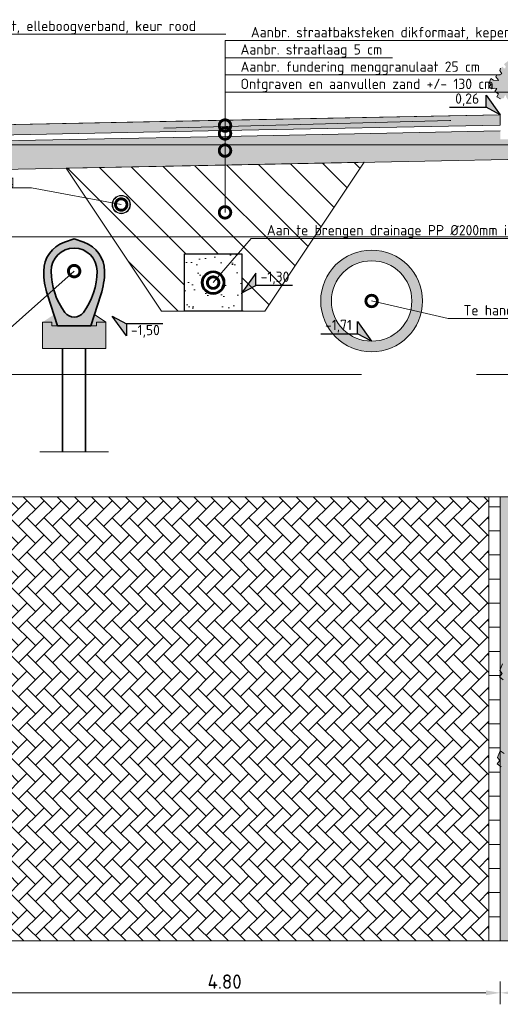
# Model space of a CAD drawing. Header units: metres. Extents: x 92403 to 95147, y 464428 to 465602.
# Tile 61 of 256: x 92432 to 92436, y 465152 to 465161. Entities that reach past the tile are written whole.
import ezdxf
from ezdxf import colors
from ezdxf.entities.mleader import LeaderData, LeaderLine
from ezdxf.enums import TextEntityAlignment as Align
from ezdxf.math import Vec2, Vec3

# ---------------------------------------------------------------- set-up
doc = ezdxf.new("R2010")
doc.units = ezdxf.units.M
for name, pattern in [('AL-NAP_LIJN', [15.25, 12, -1.5, 0.25, -1.5]), ('DASHED', [0.75, 0.5, -0.25]), ('RI-DRAINAGE', [19.2, 6, -1.8, 1.8, -1.8, 2.4, -1.8, 1.8, -1.8]), ('XX-AFBREEK', [7, 4, -1, 1, -1])]:
    doc.linetypes.add(name, pattern=pattern)
doc.layers.get('0').update_dxf_attribs({"linetype": 'CONTINUOUS'})
doc.layers.get('Defpoints').update_dxf_attribs({"linetype": 'CONTINUOUS'})
doc.layers.add('00_ 06-gps', color=7, linetype='CONTINUOUS')
for name, color, linetype, lineweight in [('B-RO-VH-VERHARDING_STRAATBAKSTEEN-G', 252, 'CONTINUOUS', 5), ('B-WE-OG-HOOGTELIJN-G', 7, 'CONTINUOUS', 18), ('B-WE-VH-VERHARDING_FUNDERING-A-100', 252, 'CONTINUOUS', 18), ('B-WE-VH-VERHARDING_FUNDERING-A-50', 252, 'CONTINUOUS', 18), ('N-WE-AM-DETAIL1-G', 7, 'CONTINUOUS', 18), ('N-WE-GW-GROND_ZAND-AD-50', 7, 'CONTINUOUS', 18), ('N-WE-GW-GROND_ZAND_CUNETZAND-WERK-A-200', 7, 'CONTINUOUS', 18), ('N-WE-RI-DRAINAGE_DRAIN-G', 90, 'RI-DRAINAGE', 35), ('N-WE-VH-VERHARDING_FUNDERING-A-50', 252, 'CONTINUOUS', 18), ('X-XX-AL-AFBREEKLIJN-G', 7, 'XX-AFBREEK', 18), ('X-XX-AL-DETAIL1-G', 7, 'CONTINUOUS', 18), ('X-XX-AL-DETAIL1-GD', 7, 'CONTINUOUS', 25), ('X-XX-AL-DETAIL1-T18', 7, 'CONTINUOUS', 18), ('X-XX-AL-DETAIL3-G', 7, 'CONTINUOUS', 35), ('X-XX-AL-HOOGTELABEL-S', 7, 'CONTINUOUS', 25), ('X-XX-AL-M', 7, 'CONTINUOUS', 18), ('X-XX-AL-NAP-G', 7, 'AL-NAP_LIJN', 18), ('X-XX-AL-RMB - profiel', 7, 'CONTINUOUS', 9)]:
    doc.layers.add(name, color=color, linetype=linetype, lineweight=lineweight)
for name, color, linetype, lineweight, true_color in [('B-WE-RI-GWA-V', 7, 'CONTINUOUS', 18, 0xff8400), ('N-WE-RI-HWA-V', 7, 'CONTINUOUS', 18, 0x007bff), ('N-WE-VH-VERHARDING_STRAATBAKSTEEN-DIK-ELLEBOOG-A', 7, 'CONTINUOUS', 25, 0xe1bfb7)]:
    doc.layers.add(name, color=color, linetype=linetype, lineweight=lineweight, true_color=true_color)
doc.layers.add('N-RO-GR-GROENSTROOK-A', color=7, linetype='CONTINUOUS', lineweight=0, true_color=0x5de817, transparency=0.7)
doc.styles.add('NLCS-ISO', font='NLCS-ISO.ttf')
doc.styles.add('NLCS-ISO-M50-T18', font='NLCS-ISO.ttf', dxfattribs={"height": 0.09})
doc.styles.add('NLCS-ISO-M50-T25', font='NLCS-ISO.ttf', dxfattribs={"height": 0.125})
doc.dimstyles.new('NLCS-M50-T25-PIJL_L2_H1', dxfattribs={"dimscale": 0.05, "dimtxt": 2.5, "dimasz": 2.5, "dimexe": 2, "dimexo": 2, "dimgap": 0.7, "dimtad": 1, "dimzin": 0, "dimdsep": 46, "dimtxsty": 'NLCS-ISO-M50-T25', "dimcen": 2.5, "dimdle": 2, "dimclrd": 256, "dimclre": 256, "dimclrt": 256, "dimadec": 1, "dimazin": 0, "dimtfac": 1, "dimtdec": 3, "dimtofl": 0, "dimtmove": 0, "dimatfit": 3, "dimfxl": 2, "dimfxlon": 1, "dimtfillclr": 256, "dimtolj": 1, "dimtzin": 0, "dimlwd": -1, "dimlwe": -1, "dimarcsym": 0})

# ---------------------------------------------------------------- blocks, each defined once
blk = doc.blocks.new('*D146')
at = {"layer": 'Defpoints', "color": 0, "transparency": 16777216}
for p in [(92435.988, 465153.936), (92453.3804, 465153.936), (92435.988, 465152.4809)]:
    blk.add_point(p, dxfattribs=at)
at = {"layer": 'X-XX-AL-M', "transparency": 16777216}
for p, q in [((92435.988, 465152.5809), (92435.988, 465152.3809)), ((92453.3804, 465152.5809), (92453.3804, 465152.3809)), ((92453.2554, 465152.4809), (92436.113, 465152.4809))]:
    blk.add_line(p, q, dxfattribs=at)
for points in [[(92436.113, 465152.5017), (92436.113, 465152.46), (92435.988, 465152.4809)], [(92453.2554, 465152.5017), (92453.2554, 465152.46), (92453.3804, 465152.4809)]]:
    blk.add_solid(points, dxfattribs=at)
at = {"layer": 'X-XX-AL-M', "transparency": 16777216, "insert": (92444.6842, 465152.5784), "char_height": 0.125, "attachment_point": 5, "style": 'NLCS-ISO-M50-T25'}
blk.add_mtext('\\A1;breedte var', dxfattribs=at)
blk = doc.blocks.new('*D170')
at = {"layer": 'Defpoints', "color": 0, "transparency": 16777216}
for p in [(92431.188, 465153.936), (92435.988, 465153.936), (92435.988, 465152.4809)]:
    blk.add_point(p, dxfattribs=at)
at = {"layer": 'X-XX-AL-M', "transparency": 16777216}
for p, q in [((92431.188, 465152.5809), (92431.188, 465152.3809)), ((92435.988, 465152.5809), (92435.988, 465152.3809)), ((92431.313, 465152.4809), (92435.863, 465152.4809))]:
    blk.add_line(p, q, dxfattribs=at)
for points in [[(92431.313, 465152.5017), (92431.313, 465152.46), (92431.188, 465152.4809)], [(92435.863, 465152.5017), (92435.863, 465152.46), (92435.988, 465152.4809)]]:
    blk.add_solid(points, dxfattribs=at)
at = {"layer": 'X-XX-AL-M', "transparency": 16777216, "insert": (92433.588, 465152.5784), "char_height": 0.125, "attachment_point": 5, "style": 'NLCS-ISO-M50-T25'}
blk.add_mtext('\\A1;4.80', dxfattribs=at)
blk = doc.blocks.new('SAL-HOOGTELABEL_02-SO')
for p, q in [((2.46, 3.44), (0, 0)), ((2.46, 1.31), (2.46, 3.44)), ((0, 0), (2.46, 1.31)), ((8.84, 1.31), (2.46, 1.31))]:
    blk.add_line(p, q)
blk.add_solid([(2.46, 3.44), (0, 0), (2.46, 1.31)])
at = {"style": 'NLCS-ISO'}
blk.add_attdef('...', text='', height=1.8, dxfattribs=at).set_placement((5.77, 2.62), align=Align.MIDDLE)
blk = doc.blocks.new('_DotSmall')
at = {"const_width": 0.5}
blk.add_lwpolyline([(-0.0625, 0, 1), (0.0625, 0, 1)], format="xyb", close=True, dxfattribs=at)

msp = doc.modelspace()

# ---------------------------------------------------------------- hatches: boundary and pattern name
at = {"layer": '00_ 06-gps'}
h = msp.add_hatch(color=252, dxfattribs=at)
h.dxf.hatch_style = 1
edge = h.paths.add_edge_path()
edge.add_line((92432.192967, 465159.015588), (92432.277967, 465159.044588))
edge.add_line((92432.277967, 465159.044588), (92432.362643, 465159.015696))
edge.add_arc((92432.277967, 465158.764588), 0.265, 0.0000001, 71.3654138, ccw=False)
edge.add_arc((92431.862544, 465158.765803), 0.680425, 342.358036, 359.897698, ccw=False)
edge.add_line((92432.510967, 465158.559588), (92432.422967, 465158.289588))
edge.add_line((92432.422967, 465158.289588), (92432.132967, 465158.289588))
edge.add_line((92432.132967, 465158.289588), (92432.045613, 465158.558789))
edge.add_arc((92432.677967, 465158.764588), 0.665, 180, 198.0274584, ccw=False)
edge.add_arc((92432.277972, 465158.764586), 0.265005, 108.7093538, 179.99965, ccw=False)
edge = h.paths.add_edge_path(flags=16)
edge.add_arc((92432.277967, 465158.764588), 0.2, 0, 180, ccw=False)
edge.add_arc((92431.877967, 465158.764588), 0.6, -36.8707195, 0, ccw=False)
edge.add_arc((92432.277967, 465158.464604), 0.100009, 216.8604422, 323.1179926, ccw=False)
edge.add_arc((92432.677967, 465158.764588), 0.6, 180, 216.867125, ccw=False)
at = {"layer": 'B-RO-VH-VERHARDING_STRAATBAKSTEEN-G', "ltscale": 0.1, "true_color": 0x794e4e}
h = msp.add_hatch(dxfattribs=at)
h.set_pattern_fill('KF-HALFSTEENS', color=27)
h.set_pattern_definition([(0, (92435.88797, 465152.93325), (0.105, 0.105), [0.105, -0.105]), (90, (92435.88797, 465152.93325), (-0.105, 6e-18), [])])
h.paths.add_polyline_path([(92435.987967, 465156.799051), (92435.887967, 465156.799051), (92435.887967, 465152.933251), (92435.987967, 465152.933251)])
at = {"layer": 'B-WE-RI-GWA-V'}
h = msp.add_hatch(color=256, dxfattribs=at)
h.dxf.hatch_style = 1
edge = h.paths.add_edge_path()
edge.add_arc((92434.867967, 465158.504594), 0.443333, 0, 360)
edge = h.paths.add_edge_path(flags=17)
edge.add_arc((92434.867967, 465158.504594), 0.35, 0, 360)
at = {"layer": 'B-WE-VH-VERHARDING_FUNDERING-A-100'}
h = msp.add_hatch(color=256, dxfattribs=at)
h.dxf.hatch_style = 1
h.paths.add_polyline_path([(92432.552967, 465158.289588), (92432.552967, 465158.319588), (92432.472967, 465158.319588), (92432.472967, 465158.289588), (92432.082967, 465158.289588), (92432.082967, 465158.319588), (92432.002967, 465158.319588), (92432.002967, 465158.289588), (92432.002967, 465158.089588), (92432.552967, 465158.089588)])
h.paths.add_polyline_path([(92432.454292, 465158.385699), (92432.422967, 465158.289588), (92432.472967, 465158.289588), (92432.472967, 465158.319588), (92432.552967, 465158.319588)])
h.paths.add_polyline_path([(92432.101755, 465158.385775), (92432.002967, 465158.319588), (92432.082967, 465158.319588), (92432.082967, 465158.289588), (92432.132967, 465158.289588)])
at = {"layer": 'B-WE-VH-VERHARDING_FUNDERING-A-50'}
h = msp.add_hatch(dxfattribs=at)
h.set_pattern_fill('AVH-FUNDERING_GRANULAAT', color=256, scale=0.03, pattern_type=2)
h.set_pattern_definition([(0, (0.285, 0.192), (0, 0.3), [0, -0.3]), (0, (0.288, 0.087), (0, 0.3), [0, -0.3]), (0, (0.297, 0.249), (0, 0.3), [0, -0.3]), (338.1986, (0.141, 0.156), (0.900000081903, -0.29999997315), [0.0323109, -1.5832386]), (216.8699, (0.171, 0.144), (0.899999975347, 0.600000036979), [0.015, -1.485]), (130.6013, (0.159, 0.135), (1.5000001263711, -1.7999997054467), [0.0276585, -2.7382047]), (206.5651, (0.06, 0.099), (-0.299999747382, -0.30000039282), [0.0067083, -0.6641121]), (326.3099, (0.054, 0.096), (0.599999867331, -0.300000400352), [0.0108168, -1.0708488]), (108.4349, (0.063, 0.09), (-0.299999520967, 0.600000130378), [0.0094869, -0.9391965]), (225, (0.252, 0.069), (-5e-17, -0.30000009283), [0.0127278, -0.4115361]), (0, (0.243, 0.06), (0.3, 0.3), [0.018, -0.282]), (135, (0.261, 0.06), (-0.30000009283, 3e-17), [0.0127278, -0.4115361]), (251.5651, (0.216, 0.261), (0.299999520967, 0.600000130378), [0.0094869, -0.9391965]), (0, (0.213, 0.252), (0.3, 0.3), [0.015, -0.285]), (143.1301, (0.228, 0.252), (-0.899999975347, 0.600000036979), [0.015, -1.485]), (213.6901, (0.057, 0.264), (0.599999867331, 0.300000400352), [0.0108168, -1.0708488]), (341.5651, (0.048, 0.258), (-0.600000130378, 0.299999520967), [0.0189738, -0.9297096]), (126.8699, (0.066, 0.252), (0.600000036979, -0.899999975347), [0.015, -1.485]), (0, (0.144, 0.252), (0, 0.3), [0, -0.3]), (0, (0.063, 0.174), (0, 0.3), [0, -0.3]), (0, (0.147, 0.063), (0, 0.3), [0, -0.3]), (0, (0.228, 0.156), (0, 0.3), [0, -0.3]), (0, (0.141, 0.207), (0, 0.3), [0, -0.3]), (0, (0.075, 0.216), (0, 0.3), [0, -0.3]), (0, (0.102, 0.198), (0, 0.3), [0, -0.3]), (0, (0.09, 0.126), (0, 0.3), [0, -0.3]), (0, (0.018, 0.138), (0, 0.3), [0, -0.3]), (0, (0.021, 0.207), (0, 0.3), [0, -0.3]), (0, (0.012, 0.273), (0, 0.3), [0, -0.3]), (0, (0.105, 0.285), (0, 0.3), [0, -0.3]), (0, (0.171, 0.297), (0, 0.3), [0, -0.3]), (0, (0.276, 0.285), (0, 0.3), [0, -0.3]), (0, (0.204, 0.192), (0, 0.3), [0, -0.3]), (0, (0.174, 0.246), (0, 0.3), [0, -0.3]), (0, (0.198, 0.102), (0, 0.3), [0, -0.3]), (0, (0.108, 0.087), (0, 0.3), [0, -0.3]), (0, (0.198, 0.021), (0, 0.3), [0, -0.3]), (0, (0.099, 0.039), (0, 0.3), [0, -0.3]), (0, (0.003, 0.03), (0, 0.3), [0, -0.3]), (0, (0.039, 0.015), (0, 0.3), [0, -0.3]), (0, (0.042, 0.057), (0, 0.3), [0, -0.3]), (0, (0.243, 0.009), (0, 0.3), [0, -0.3]), (0, (0.279, 0.132), (0, 0.3), [0, -0.3]), (0, (0.264, 0.222), (0, 0.3), [0, -0.3]), (0, (0.126, 0.006), (0, 0.3), [0, -0.3])])
h.paths.add_polyline_path([(92436.487967, 465159.745802), (92436.487967, 465159.864594), (92428.687967, 465159.864594), (92428.687967, 465159.714662), (92431.187724, 465159.639797), (92433.593966, 465159.687922)])
h.paths.add_polyline_path([(92433.588967, 465159.937872), (92431.188967, 465159.889872), (92429.187967, 465159.9498), (92429.187967, 465159.92028), (92429.037967, 465159.92028), (92428.687967, 465159.92028), (92428.687967, 465159.864594), (92436.487967, 465159.864594), (92436.487967, 465159.91088), (92436.433058, 465159.91088), (92436.183361, 465159.91088), (92435.988068, 465159.91088), (92435.988058, 465159.95588), (92435.988058, 465159.985854)])
at = {"layer": 'N-RO-GR-GROENSTROOK-A', "transparency": 33554508}
h = msp.add_hatch(color=256, dxfattribs=at)
h.dxf.hatch_style = 1
h.paths.add_polyline_path([(92436.199617, 465160.26663), (92436.234195, 465160.26004), (92436.277678, 465160.245082), (92436.281174, 465160.23078), (92436.264045, 465160.191044), (92436.273979, 465160.186762), (92436.282926, 465160.189835), (92436.311247, 465160.188021), (92436.323872, 465160.191587), (92436.306312, 465160.224795), (92436.299179, 465160.250043), (92436.303461, 465160.259977), (92436.312297, 465160.249932), (92436.323107, 465160.225177), (92436.346764, 465160.230224), (92436.36773, 465160.227423), (92436.374257, 465160.192734), (92436.396236, 465160.246739), (92436.349724, 465160.27474), (92436.360098, 465160.308444), (92436.38425, 465160.295736), (92436.41975, 465160.303475), (92436.401462, 465160.327058), (92436.385632, 465160.332659), (92436.386601, 465160.355775), (92436.403172, 465160.35385), (92436.404515, 465160.353694), (92436.430672, 465160.354268), (92436.43052, 465160.361187), (92436.425508, 465160.372278), (92436.424695, 465160.397256), (92436.412054, 465160.4063), (92436.41868, 465160.415131), (92436.436064, 465160.422405), (92436.433944, 465160.464636), (92436.407105, 465160.46576), (92436.407892, 465160.484542), (92436.40974, 465160.500385), (92436.378805, 465160.496573), (92436.375055, 465160.516056), (92436.374351, 465160.527493), (92436.352079, 465160.512507), (92436.339035, 465160.511947), (92436.356678, 465160.525425), (92436.334552, 465160.554276), (92436.309614, 465160.560429), (92436.295766, 465160.528573), (92436.277104, 465160.571497), (92436.280417, 465160.59809), (92436.252201, 465160.602678), (92436.218912, 465160.583045), (92436.218635, 465160.552238), (92436.184605, 465160.567371), (92436.174676, 465160.60482), (92436.136122, 465160.592729), (92436.162425, 465160.554594), (92436.144227, 465160.544033), (92436.132598, 465160.553034), (92436.126997, 465160.568678), (92436.123714, 465160.571029), (92436.101571, 465160.587367), (92436.097307, 465160.578436), (92436.082943, 465160.562522), (92436.076375, 465160.583314), (92436.061148, 465160.599277), (92436.048159, 465160.587902), (92436.02938, 465160.575578), (92436.020779, 465160.56402), (92436.036216, 465160.549071), (92436.030921, 465160.53167), (92436.017613, 465160.528822), (92436.009814, 465160.544473), (92435.989832, 465160.531689), (92435.983956, 465160.512525), (92436.002635, 465160.482115), (92435.975368, 465160.473042), (92435.955982, 465160.470449), (92435.94967, 465160.457006), (92435.962124, 465160.439458), (92435.972307, 465160.424217), (92435.928466, 465160.427162), (92435.906297, 465160.442904), (92435.891198, 465160.405397), (92435.904686, 465160.388315), (92435.889673, 465160.369023), (92435.911117, 465160.352119), (92435.939303, 465160.35894), (92435.957416, 465160.355372), (92435.939199, 465160.328211), (92435.9714, 465160.30975), (92435.956583, 465160.283043), (92435.99069, 465160.265693), (92436.017621, 465160.270779), (92436.031545, 465160.300418), (92436.042289, 465160.274343), (92436.055221, 465160.256093), (92436.098112, 465160.270811), (92436.10447, 465160.28936), (92436.136088, 465160.281224), (92436.138195, 465160.262917), (92436.175519, 465160.269866), (92436.167287, 465160.291324), (92436.199625, 465160.26664)])
h = msp.add_hatch(color=256, dxfattribs=at)
h.dxf.hatch_style = 1
h.paths.add_polyline_path([(92436.457305, 465155.07475), (92436.510485, 465155.064615), (92436.577362, 465155.04161), (92436.582739, 465155.019614), (92436.556395, 465154.958501), (92436.571673, 465154.951915), (92436.585433, 465154.956641), (92436.628991, 465154.953851), (92436.648407, 465154.959336), (92436.6214, 465155.010409), (92436.61043, 465155.049241), (92436.617016, 465155.064519), (92436.630605, 465155.04907), (92436.647231, 465155.010997), (92436.683614, 465155.018759), (92436.71586, 465155.014451), (92436.725899, 465154.9611), (92436.759701, 465155.04416), (92436.688167, 465155.087224), (92436.704123, 465155.13906), (92436.741268, 465155.119515), (92436.795867, 465155.131418), (92436.767739, 465155.167688), (92436.743393, 465155.176302), (92436.744883, 465155.211854), (92436.77037, 465155.208894), (92436.772435, 465155.208654), (92436.812664, 465155.209537), (92436.81243, 465155.220178), (92436.804722, 465155.237236), (92436.803472, 465155.275652), (92436.784029, 465155.28956), (92436.794221, 465155.303143), (92436.820957, 465155.314331), (92436.817697, 465155.379281), (92436.776419, 465155.38101), (92436.777629, 465155.409896), (92436.780471, 465155.434262), (92436.732893, 465155.4284), (92436.727127, 465155.458364), (92436.726043, 465155.475955), (92436.691789, 465155.452905), (92436.671727, 465155.452044), (92436.698863, 465155.472773), (92436.664833, 465155.517146), (92436.626479, 465155.526609), (92436.605181, 465155.477615), (92436.57648, 465155.543631), (92436.581574, 465155.584531), (92436.538179, 465155.591587), (92436.48698, 465155.561392), (92436.486555, 465155.514011), (92436.434216, 465155.537285), (92436.418945, 465155.594882), (92436.359651, 465155.576286), (92436.400104, 465155.517634), (92436.372116, 465155.501393), (92436.354232, 465155.515236), (92436.345617, 465155.539296), (92436.340568, 465155.542912), (92436.306511, 465155.568039), (92436.299954, 465155.554303), (92436.277863, 465155.529828), (92436.26776, 465155.561806), (92436.244342, 465155.586356), (92436.224364, 465155.568862), (92436.195483, 465155.549909), (92436.182254, 465155.532132), (92436.205997, 465155.50914), (92436.197854, 465155.482378), (92436.177385, 465155.477998), (92436.16539, 465155.502069), (92436.134659, 465155.482407), (92436.125621, 465155.452933), (92436.154349, 465155.406163), (92436.112414, 465155.392208), (92436.082599, 465155.388221), (92436.07289, 465155.367547), (92436.092044, 465155.340557), (92436.107706, 465155.317118), (92436.040278, 465155.321646), (92436.006184, 465155.345857), (92435.982961, 465155.288172), (92436.003706, 465155.261901), (92435.980617, 465155.232229), (92436.013596, 465155.206231), (92436.056947, 465155.216723), (92436.084804, 465155.211234), (92436.056787, 465155.169462), (92436.10631, 465155.141068), (92436.083523, 465155.099993), (92436.135979, 465155.07331), (92436.177398, 465155.081132), (92436.198813, 465155.126717), (92436.215337, 465155.086613), (92436.235227, 465155.058545), (92436.301192, 465155.081182), (92436.31097, 465155.109709), (92436.359599, 465155.097196), (92436.36284, 465155.06904), (92436.420243, 465155.079728), (92436.407582, 465155.11273), (92436.457317, 465155.074766)])
h = msp.add_hatch(color=256, dxfattribs=at)
h.dxf.hatch_style = 1
h.paths.add_polyline_path([(92436.43834, 465154.316795), (92436.49152, 465154.30666), (92436.558397, 465154.283655), (92436.563774, 465154.261659), (92436.53743, 465154.200546), (92436.552708, 465154.19396), (92436.566468, 465154.198686), (92436.610026, 465154.195896), (92436.629442, 465154.201381), (92436.602435, 465154.252454), (92436.591465, 465154.291286), (92436.598051, 465154.306564), (92436.61164, 465154.291115), (92436.628266, 465154.253042), (92436.664649, 465154.260804), (92436.696895, 465154.256496), (92436.706934, 465154.203145), (92436.740736, 465154.286205), (92436.669202, 465154.329269), (92436.685158, 465154.381105), (92436.722303, 465154.36156), (92436.776902, 465154.373463), (92436.748774, 465154.409733), (92436.724428, 465154.418347), (92436.725918, 465154.453899), (92436.751405, 465154.450939), (92436.75347, 465154.450699), (92436.793699, 465154.451582), (92436.793465, 465154.462223), (92436.785757, 465154.479281), (92436.784507, 465154.517697), (92436.765064, 465154.531605), (92436.775256, 465154.545188), (92436.801992, 465154.556376), (92436.798732, 465154.621326), (92436.757454, 465154.623055), (92436.758664, 465154.651941), (92436.761506, 465154.676307), (92436.713928, 465154.670445), (92436.708162, 465154.700409), (92436.707078, 465154.718), (92436.672824, 465154.69495), (92436.652762, 465154.694089), (92436.679898, 465154.714818), (92436.645868, 465154.759191), (92436.607515, 465154.768654), (92436.586216, 465154.71966), (92436.557515, 465154.785676), (92436.56261, 465154.826577), (92436.519214, 465154.833633), (92436.468015, 465154.803437), (92436.46759, 465154.756056), (92436.415251, 465154.77933), (92436.399981, 465154.836927), (92436.340686, 465154.818331), (92436.381139, 465154.759679), (92436.353151, 465154.743438), (92436.335267, 465154.757281), (92436.326652, 465154.781341), (92436.321603, 465154.784957), (92436.287546, 465154.810084), (92436.280989, 465154.796348), (92436.258898, 465154.771873), (92436.248795, 465154.803851), (92436.225378, 465154.828401), (92436.205399, 465154.810907), (92436.176518, 465154.791954), (92436.163289, 465154.774177), (92436.187032, 465154.751185), (92436.178889, 465154.724423), (92436.15842, 465154.720043), (92436.146426, 465154.744114), (92436.115694, 465154.724452), (92436.106656, 465154.694978), (92436.135384, 465154.648208), (92436.093449, 465154.634254), (92436.063634, 465154.630266), (92436.053925, 465154.609592), (92436.073079, 465154.582602), (92436.088742, 465154.559163), (92436.021314, 465154.563691), (92435.987219, 465154.587902), (92435.963996, 465154.530217), (92435.984741, 465154.503946), (92435.961652, 465154.474275), (92435.994631, 465154.448277), (92436.037982, 465154.458768), (92436.065839, 465154.453279), (92436.037822, 465154.411507), (92436.087345, 465154.383113), (92436.064558, 465154.342038), (92436.117014, 465154.315355), (92436.158433, 465154.323177), (92436.179848, 465154.368762), (92436.196372, 465154.328658), (92436.216262, 465154.30059), (92436.282227, 465154.323227), (92436.292005, 465154.351754), (92436.340634, 465154.339241), (92436.343875, 465154.311085), (92436.401278, 465154.321773), (92436.388617, 465154.354776), (92436.438352, 465154.316811)])
at = {"layer": 'N-WE-GW-GROND_ZAND-AD-50'}
h = msp.add_hatch(dxfattribs=at)
h.set_pattern_fill('AGW-GROND_ZAND', color=256, scale=0.1, pattern_type=2)
h.set_pattern_definition([(37.5, (-2129.15279, 568.70541), (-0.00629933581, 0.1926823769), [0, -0.152, 0, -0.17, 0, -0.1625]), (7.5, (-2129.1528, 568.7054), (0.17697767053, 0.28221460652), [0, -0.082, 0, -0.137, 0, -0.0525]), (327.5, (-2129.27579, 568.70541), (0.311414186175, 0.000565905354), [0, -0.05, 0, -0.18, 0, -0.235]), (317.5, (-2129.2758, 568.7054), (0.30061266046, 0.0877675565), [0, -0.025, 0, -0.118, 0, -0.135])])
h.paths.add_polyline_path([(92433.237967, 465158.414594), (92433.737967, 465158.414594), (92433.737967, 465158.914594), (92433.487967, 465158.914594), (92433.237967, 465158.914594)])
h.paths.add_polyline_path([(92433.587967, 465158.664594, -1), (92433.387967, 465158.664594, -1)], flags=16)
at = {"layer": 'N-WE-GW-GROND_ZAND_CUNETZAND-WERK-A-200'}
h = msp.add_hatch(dxfattribs=at)
h.set_pattern_fill('AGW-WERK_ONTGRAVEN', color=256, scale=0.04, pattern_type=2)
h.set_pattern_definition([(135, (0, 0), (-0.14142135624, -0.14142135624), [])])
h.paths.add_polyline_path([(92434.802973, 465159.712102), (92432.207567, 465159.660194), (92433.037967, 465158.414594), (92433.237967, 465158.414594), (92433.237967, 465158.914594), (92433.737967, 465158.914594), (92433.737967, 465158.414594), (92433.937967, 465158.414594)])
at = {"layer": 'N-WE-RI-HWA-V'}
h = msp.add_hatch(color=256, dxfattribs=at)
h.dxf.hatch_style = 1
edge = h.paths.add_edge_path()
edge.add_arc((92432.687967, 465159.344594), 0.08, 0, 360)
edge = h.paths.add_edge_path(flags=16)
edge.add_arc((92432.687967, 465159.344594), 0.07619, 0, 360)
at = {"layer": 'N-WE-VH-VERHARDING_STRAATBAKSTEEN-DIK-ELLEBOOG-A', "lineweight": 0, "ltscale": 1}
h = msp.add_hatch(color=256, dxfattribs=at)
h.dxf.hatch_style = 1
h.paths.add_polyline_path([(92435.987967, 465160.035862), (92435.987967, 465160.12588), (92431.187967, 465160.02988), (92431.187967, 465159.939862), (92433.587967, 465159.987862)])
h.paths.add_polyline_path([(92431.187967, 465160.02988), (92429.187967, 465160.08988), (92429.187967, 465159.999821), (92431.187696, 465159.939857), (92431.187967, 465159.939862)])
at = {"layer": 'X-XX-AL-RMB - profiel', "ltscale": 0.1, "true_color": 0x794e4e}
h = msp.add_hatch(dxfattribs=at)
h.set_pattern_fill('KF-KEPER', color=27, angle=135)
h.set_pattern_definition([(135, (-27.01469, 73.37057), (-0.14849242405, 1e-17), [0.315, -0.105]), (45, (-27.16319, 73.22207), (-0.14849242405, 3e-17), [0.315, -0.105])])
h.paths.add_polyline_path([(92435.887967, 465156.799051), (92431.287967, 465156.799051), (92431.287967, 465152.933251), (92435.887967, 465152.933251)])
at = {"layer": 'X-XX-AL-RMB - profiel', "ltscale": 1}
h = msp.add_hatch(color=251, dxfattribs=at)
h.dxf.hatch_style = 1
h.paths.add_polyline_path([(92436.137967, 465156.799051), (92435.987967, 465156.799051), (92435.987967, 465152.933251), (92436.137967, 465152.933251)])

# ---------------------------------------------------------------- linework, layer by layer
at = {"layer": 'B-WE-OG-HOOGTELIJN-G', "color": 1, "linetype": 'DASHED', "ltscale": 5, "flags": 128}
msp.add_lwpolyline([(92433.057967, 465160.010594), (92435.549032, 465160.076594), (92438.107846, 465159.983594), (92438.162334, 465160.049594), (92438.261355, 465160.062594), (92439.351155, 465160.087594), (92440.520369, 465160.114594)], dxfattribs=at)
at = {"layer": 'N-WE-AM-DETAIL1-G', "flags": 128}
for points in [[(92431.187967, 465160.02988), (92435.987967, 465160.12588)], [(92435.987967, 465160.12588), (92435.987967, 465160.12588)]]:
    msp.add_lwpolyline(points, dxfattribs=at)
at = {"layer": 'N-WE-RI-DRAINAGE_DRAIN-G', "linetype": 'ByBlock'}
for radius in [0.1, 0.09]:
    msp.add_circle((92433.487967, 465158.664594), radius, dxfattribs=at)
at = {"layer": 'N-WE-VH-VERHARDING_FUNDERING-A-50', "flags": 128}
msp.add_lwpolyline([(92434.802973, 465159.712102), (92432.207567, 465159.660194), (92433.037967, 465158.414594), (92433.237967, 465158.414594), (92433.237967, 465158.914594), (92433.737967, 465158.914594), (92433.737967, 465158.414594), (92433.937967, 465158.414594), (92434.802973, 465159.712102)], close=True, dxfattribs=at)
at = {"layer": 'X-XX-AL-AFBREEKLIJN-G', "ltscale": 0.5}
msp.add_line((92431.977967, 465157.189909), (92432.577967, 465157.189909), dxfattribs=at)
at = {"layer": 'X-XX-AL-AFBREEKLIJN-G', "color": 251, "flags": 128}
msp.add_lwpolyline([(92455.780853, 465157.864594), (92425.957967, 465157.864594)], dxfattribs=at)
at = {"layer": 'X-XX-AL-DETAIL1-G'}
for centre, radius in [((92432.687967, 465159.344594), 0.08), ((92432.687967, 465159.344594), 0.07619), ((92434.867967, 465158.504594), 0.443333), ((92434.867967, 465158.504594), 0.35)]:
    msp.add_circle(centre, radius, dxfattribs=at)
at = {"layer": 'X-XX-AL-DETAIL1-GD', "flags": 128}
msp.add_lwpolyline([(92433.487967, 465158.914594), (92433.737967, 465158.914594), (92433.737967, 465158.414594), (92433.237967, 465158.414594), (92433.237967, 465158.914594), (92433.487967, 465158.914594)], dxfattribs=at)
at = {"layer": 'X-XX-AL-DETAIL3-G'}
for p, q in [((92432.177967, 465158.089588), (92432.177967, 465157.189909)), ((92432.377967, 465158.089588), (92432.377967, 465157.189909))]:
    msp.add_line(p, q, dxfattribs=at)
at = {"layer": 'X-XX-AL-DETAIL3-G', "flags": 128}
for points in [[(92432.192967, 465159.015588), (92432.277967, 465159.044588), (92432.362643, 465159.015696, -0.32186121), (92432.542967, 465158.764588, -0.07668098), (92432.510967, 465158.559588), (92432.422967, 465158.289588), (92432.132967, 465158.289588), (92432.045613, 465158.558789, -0.07882226), (92432.012967, 465158.764588, -0.32149954), (92432.192967, 465159.015588)], [(92432.077967, 465158.764588, -1), (92432.477967, 465158.764588, -0.16228134), (92432.357962, 465158.404581, -0.49998552), (92432.19795, 465158.404611, -0.16226524), (92432.077967, 465158.764588)]]:
    msp.add_lwpolyline(points, format="xyb", close=True, dxfattribs=at)
at = {"layer": 'X-XX-AL-NAP-G', "color": 142, "flags": 128}
for points in [[(92456.280853, 465159.864594), (92424.856294, 465159.864594)], [(92456.280853, 465159.064594), (92424.856294, 465159.064594)]]:
    msp.add_lwpolyline(points, dxfattribs=at)
at = {"layer": 'X-XX-AL-RMB - profiel', "color": 251}
for points in [[(92435.989832, 465160.531689), (92435.983956, 465160.512525), (92436.002635, 465160.482115), (92435.975368, 465160.473042), (92435.955982, 465160.470449), (92435.94967, 465160.457006), (92435.962124, 465160.439458), (92435.972307, 465160.424217), (92435.928466, 465160.427162), (92435.906297, 465160.442904), (92435.891198, 465160.405397), (92435.904686, 465160.388315), (92435.889673, 465160.369023), (92435.911117, 465160.352119), (92435.939303, 465160.35894), (92435.957416, 465160.355372), (92435.939199, 465160.328211), (92435.9714, 465160.30975), (92435.956583, 465160.283043), (92435.99069, 465160.265693)], [(92436.006184, 465155.345857), (92435.982961, 465155.288172), (92436.003706, 465155.261901), (92435.980617, 465155.232229), (92436.013596, 465155.206231)], [(92436.021314, 465154.563691), (92435.987219, 465154.587902), (92435.963996, 465154.530217), (92435.984741, 465154.503946), (92435.961652, 465154.474275), (92435.994631, 465154.448277)]]:
    msp.add_lwpolyline(points, dxfattribs=at)
at = {"layer": 'X-XX-AL-RMB - profiel', "flags": 128}
for points in [[(92431.187967, 465160.02988), (92433.587967, 465160.07788), (92435.987967, 465160.12588), (92435.987967, 465160.035862), (92433.587967, 465159.987862), (92431.187967, 465159.939862)], [(92435.988058, 465159.985854), (92433.588967, 465159.937872), (92431.188967, 465159.889872), (92429.187967, 465159.9498)], [(92429.037967, 465159.92028), (92428.687967, 465159.92028), (92428.687967, 465159.714662), (92431.187724, 465159.639797), (92433.593966, 465159.687922), (92436.487967, 465159.745802), (92436.487967, 465159.91088), (92436.433058, 465159.91088)], [(92432.207567, 465159.660194), (92433.037967, 465158.414594), (92433.237967, 465158.414594)], [(92433.737967, 465158.414594), (92433.937967, 465158.414594), (92434.802973, 465159.712102)], [(92432.552967, 465158.319588), (92432.454292, 465158.385699)]]:
    msp.add_lwpolyline(points, dxfattribs=at)
msp.add_lwpolyline([(92432.002967, 465158.319588), (92432.002967, 465158.289588), (92432.002967, 465158.089588), (92432.552967, 465158.089588), (92432.552967, 465158.289588), (92432.552967, 465158.319588), (92432.472967, 465158.319588), (92432.472967, 465158.289588), (92432.082967, 465158.289588), (92432.082967, 465158.319588)], close=True, dxfattribs=at)
at = {"layer": 'X-XX-AL-RMB - profiel'}
for points in [[(92457.280369, 465156.799051), (92421.377967, 465156.799051), (92421.377967, 465152.933251), (92457.280369, 465152.933251)], [(92436.137967, 465156.799051), (92435.987967, 465156.799051), (92435.987967, 465152.933251), (92436.137967, 465152.933251)]]:
    msp.add_lwpolyline(points, close=True, dxfattribs=at)
at = {"layer": 'X-XX-AL-RMB - profiel', "color": 27, "true_color": 0x794e4e}
msp.add_lwpolyline([(92435.887967, 465152.933251), (92435.887967, 465156.799051)], dxfattribs=at)

# ---------------------------------------------------------------- block references
at = {"layer": 'X-XX-AL-HOOGTELABEL-S'}
ref = msp.add_blockref('SAL-HOOGTELABEL_02-SO', (92435.987967, 465160.12588), dxfattribs=dict(at, xscale=-0.05000000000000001, yscale=0.05000000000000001, zscale=0.05000000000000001))
ref.add_attrib('...', '0,26', dxfattribs={"layer": '0', "height": 0.09, "style": 'NLCS-ISO'}).set_placement((92435.69933, 465160.256643), align=Align.MIDDLE)
at = {"layer": 'X-XX-AL-HOOGTELABEL-S', "xscale": 0.05000000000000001, "yscale": 0.05000000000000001, "zscale": 0.05000000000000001}
msp.add_blockref('SAL-HOOGTELABEL_02-SO', (92433.737967, 465158.574594), dxfattribs=at).add_auto_attribs({'...': '-1,30'})
at = {"layer": 'X-XX-AL-HOOGTELABEL-S'}
ref = msp.add_blockref('SAL-HOOGTELABEL_02-SO', (92432.609381, 465158.372094), dxfattribs=dict(at, xscale=-0.05000000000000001, yscale=0.05, zscale=0.05, rotation=180))
ref.add_attrib('...', '-1,50', dxfattribs={"layer": '0', "height": 0.09, "style": 'NLCS-ISO'}).set_placement((92432.898018, 465158.241332), align=Align.MIDDLE)
ref = msp.add_blockref('SAL-HOOGTELABEL_02-SO', (92434.867967, 465158.154594), dxfattribs=dict(at, xscale=-0.05000000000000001, yscale=0.05000000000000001, zscale=0.05000000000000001))
ref.add_attrib('...', '-1,71', dxfattribs={"layer": '0', "height": 0.09, "style": 'NLCS-ISO'}).set_placement((92434.57933, 465158.285357), align=Align.MIDDLE)

# ---------------------------------------------------------------- dimensions: what is measured, and where the dimension line sits
at = {"layer": 'X-XX-AL-M'}
dim = msp.add_aligned_dim(p1=(92431.187967, 465153.93604), p2=(92435.987967, 465153.93604), distance=-1.455174, dimstyle='NLCS-M50-T25-PIJL_L2_H1', dxfattribs=at)
dim.commit()
dim.dimension.update_dxf_attribs({"geometry": '*D170', "text_midpoint": (92433.587967, 465152.578367)})
dim = msp.add_aligned_dim(p1=(92453.380369, 465153.93604), p2=(92435.987967, 465153.93604), distance=1.455174, text='breedte var', dimstyle='NLCS-M50-T25-PIJL_L2_H1', dxfattribs=at)
dim.commit()
dim.dimension.update_dxf_attribs({"geometry": '*D146', "text_midpoint": (92444.684168, 465152.578414)})

# ---------------------------------------------------------------- leaders
at = {"layer": 'X-XX-AL-DETAIL1-T18'}
ml = msp.add_multileader_mtext('Standard', dxfattribs=at)
ml.set_content('{\\C256;Aanbr straatbakstenen dikformaat, elleboogverband, keur rood}', color=10, style='NLCS-ISO-M50-T18')
ml.set_leader_properties(color=256, lineweight=-1)
ml.set_arrow_properties(name='DOTSMALL')
ml.build(insert=Vec2(0, 0))
ml.multileader.update_dxf_attribs({"text_left_attachment_type": 5, "text_right_attachment_type": 5, "dogleg_length": 0.09, "arrow_head_size": 0.2})
ctx = ml.context
ctx.base_point, ctx.char_height, ctx.arrow_head_size, ctx.landing_gap_size, ctx.plane_origin = Vec3(92429.887807, 465160.827573), 0.09, 0.2, 0.045, Vec3(92429.797807, 465160.926013)
ctx.left_attachment, ctx.right_attachment = 5, 5
notes = []
notes.append((ctx, [(0, (1, 1, 0), (92429.797807, 465160.827573), (1, 0), 0.09, [(0, [(92429.797807, 465160.026169)], 0, [])])]))
ctx.mtext.insert, ctx.mtext.flow_direction = Vec3(92429.932807, 465160.944573), 5
ml = msp.add_multileader_mtext('Standard', dxfattribs=at)
ml.set_content('\\pxi-3,l4,t4;{\\C256;Aanbr. straatbaksteken dikformaat, keperverband, kleur rood}', color=10, style='NLCS-ISO-M50-T18')
ml.set_leader_properties(color=256, lineweight=-1)
ml.set_arrow_properties(name='DOTSMALL')
ml.build(insert=Vec2(0, 0))
ml.multileader.update_dxf_attribs({"text_left_attachment_type": 5, "text_right_attachment_type": 5, "dogleg_length": 0.09, "arrow_head_size": 0.2})
ctx = ml.context
ctx.base_point, ctx.char_height, ctx.arrow_head_size, ctx.landing_gap_size, ctx.plane_origin = Vec3(92433.68143, 465160.773072), 0.09, 0.2, 0.045, Vec3(92433.59143, 465160.110972)
ctx.left_attachment, ctx.right_attachment = 5, 5
notes.append((ctx, [(0, (1, 1, 0), (92433.59143, 465160.773072), (1, 0), 0.09, [(0, [(92433.59143, 465160.032057)], 0, [])])]))
ctx.mtext.insert, ctx.mtext.flow_direction = Vec3(92433.72643, 465160.890072), 5
ml = msp.add_multileader_mtext('Standard', dxfattribs=at)
ml.set_content('{\\C256;Aanbr. straatlaag 5 cm }', color=10, style='NLCS-ISO-M50-T18')
ml.set_leader_properties(color=256, lineweight=-1)
ml.set_arrow_properties(name='DOTSMALL')
ml.build(insert=Vec2(0, 0))
ml.multileader.update_dxf_attribs({"text_left_attachment_type": 5, "text_right_attachment_type": 5, "dogleg_length": 0.09, "arrow_head_size": 0.2})
ctx = ml.context
ctx.base_point, ctx.char_height, ctx.arrow_head_size, ctx.landing_gap_size, ctx.plane_origin = Vec3(92433.68143, 465160.623072), 0.09, 0.2, 0.045, Vec3(92433.59143, 465159.960972)
ctx.left_attachment, ctx.right_attachment = 5, 5
notes.append((ctx, [(0, (1, 1, 0), (92433.59143, 465160.623072), (1, 0), 0.09, [(0, [(92433.59143, 465159.963569)], 0, [])])]))
ctx.mtext.insert, ctx.mtext.width, ctx.mtext.flow_direction = Vec3(92433.72643, 465160.740072), 4.0068021, 5
ml = msp.add_multileader_mtext('Standard', dxfattribs=at)
ml.set_content('{\\C256;Aanbr. fundering menggranulaat 25 cm}', color=10, style='NLCS-ISO-M50-T18')
ml.set_leader_properties(color=256, lineweight=-1)
ml.set_arrow_properties(name='DOTSMALL')
ml.build(insert=Vec2(0, 0))
ml.multileader.update_dxf_attribs({"text_left_attachment_type": 5, "text_right_attachment_type": 5, "dogleg_length": 0.09, "arrow_head_size": 0.2})
ctx = ml.context
ctx.base_point, ctx.char_height, ctx.arrow_head_size, ctx.landing_gap_size, ctx.plane_origin = Vec3(92433.68143, 465160.473072), 0.09, 0.2, 0.045, Vec3(92433.59143, 465159.810972)
ctx.left_attachment, ctx.right_attachment = 5, 5
notes.append((ctx, [(0, (1, 1, 0), (92433.59143, 465160.473072), (1, 0), 0.09, [(0, [(92433.59143, 465159.814154)], 0, [])])]))
ctx.mtext.insert, ctx.mtext.flow_direction = Vec3(92433.72643, 465160.590072), 5
ml = msp.add_multileader_mtext('Standard', dxfattribs=at)
ml.set_content('{\\C256;Ontgraven en aanvullen zand +/- 130 cm }', color=10, style='NLCS-ISO-M50-T18')
ml.set_leader_properties(color=256, lineweight=-1)
ml.set_arrow_properties(name='DOTSMALL')
ml.build(insert=Vec2(0, 0))
ml.multileader.update_dxf_attribs({"text_left_attachment_type": 5, "text_right_attachment_type": 5, "dogleg_length": 0.09, "arrow_head_size": 0.2})
ctx = ml.context
ctx.base_point, ctx.char_height, ctx.arrow_head_size, ctx.landing_gap_size, ctx.plane_origin = Vec3(92433.68143, 465160.323072), 0.09, 0.2, 0.045, Vec3(92433.59143, 465159.660972)
ctx.left_attachment, ctx.right_attachment = 5, 5
notes.append((ctx, [(0, (1, 1, 0), (92433.59143, 465160.323072), (1, 0), 0.09, [(0, [(92433.59143, 465159.276262)], 0, [])])]))
ctx.mtext.insert, ctx.mtext.flow_direction = Vec3(92433.72643, 465160.440072), 5
ml = msp.add_multileader_mtext('Standard', dxfattribs=at)
ml.set_content('{\\C256;Aan te brengen kolkleiding}', color=10, style='NLCS-ISO-M50-T18')
ml.set_leader_properties(color=256, lineweight=-1)
ml.set_arrow_properties(name='DOTSMALL')
ml.build(insert=Vec2(0, 0))
ml.multileader.update_dxf_attribs({"text_left_attachment_type": 5, "text_right_attachment_type": 5, "dogleg_length": 0.09, "arrow_head_size": 0.2})
ctx = ml.context
ctx.base_point, ctx.char_height, ctx.arrow_head_size, ctx.landing_gap_size, ctx.plane_origin = Vec3(92430.259031, 465159.488496), 0.09, 0.2, 0.045, Vec3(92426.697373, 465160.538649)
ctx.left_attachment, ctx.right_attachment = 5, 5
notes.append((ctx, [(0, (1, 1, 0), (92431.906031, 465159.488496), (-1, 0), 0.09, [(0, [(92432.687967, 465159.344594)], 0, [])])]))
ctx.mtext.insert, ctx.mtext.width, ctx.mtext.flow_direction = Vec3(92430.304031, 465159.605496), 3.00834132, 5
ml = msp.add_multileader_mtext('Standard', dxfattribs=at)
ml.set_content('{\\C256;Aan te brengen drainage PP %%C200mm incl. drainzand.}', color=10, style='NLCS-ISO-M50-T18')
ml.set_leader_properties(color=256, lineweight=-1)
ml.set_arrow_properties(name='DOTSMALL')
ml.build(insert=Vec2(0, 0))
ml.multileader.update_dxf_attribs({"text_left_attachment_type": 5, "text_right_attachment_type": 5, "dogleg_length": 0.09, "arrow_head_size": 0.2})
ctx = ml.context
ctx.base_point, ctx.char_height, ctx.arrow_head_size, ctx.landing_gap_size, ctx.plane_origin = Vec3(92433.910466, 465159.049344), 0.09, 0.2, 0.045, Vec3(92427.497373, 465159.858649)
ctx.left_attachment, ctx.right_attachment = 5, 5
notes.append((ctx, [(1, (1, 1, 0), (92433.820466, 465159.049344), (1, 0), 0.09, [(0, [(92433.487967, 465158.664594)], 0, [])])]))
ctx.mtext.insert, ctx.mtext.width, ctx.mtext.flow_direction = Vec3(92433.955466, 465159.166344), 3.00834132, 5
ml = msp.add_multileader_mtext('Standard', dxfattribs=at)
ml.set_content('{\\C256;Te handhaven volgeschuimd riool beton 400/600}', color=10, style='NLCS-ISO-M50-T18')
ml.set_leader_properties(color=256, lineweight=-1)
ml.set_arrow_properties(name='DOTSMALL')
ml.build(insert=Vec2(0, 0))
ml.multileader.update_dxf_attribs({"text_left_attachment_type": 5, "text_right_attachment_type": 5, "dogleg_length": 0.09, "arrow_head_size": 0.2})
ctx = ml.context
ctx.base_point, ctx.char_height, ctx.arrow_head_size, ctx.landing_gap_size, ctx.plane_origin = Vec3(92428.677621, 465158.085129), 0.09, 0.2, 0.045, Vec3(92432.131863, 465159.664432)
ctx.left_attachment, ctx.right_attachment = 5, 5
notes.append((ctx, [(0, (1, 1, 0), (92431.512621, 465158.085129), (-1, 0), 0.09, [(0, [(92432.277967, 465158.764588)], 0, [])])]))
ctx.mtext.insert, ctx.mtext.width, ctx.mtext.flow_direction = Vec3(92428.722621, 465158.202129), 3.00834132, 5
ml = msp.add_multileader_mtext('Standard', dxfattribs=at)
ml.set_content('{\\C256;Te handhaven gemengd riool beton %%C700mm}', color=10, style='NLCS-ISO-M50-T18')
ml.set_leader_properties(color=256, lineweight=-1)
ml.set_arrow_properties(name='DOTSMALL')
ml.build(insert=Vec2(0, 0))
ml.multileader.update_dxf_attribs({"text_left_attachment_type": 5, "text_right_attachment_type": 5, "dogleg_length": 0.09, "arrow_head_size": 0.2})
ctx = ml.context
ctx.base_point, ctx.char_height, ctx.arrow_head_size, ctx.landing_gap_size, ctx.plane_origin = Vec3(92435.623049, 465158.352622), 0.09, 0.2, 0.045, Vec3(92428.877373, 465159.698649)
ctx.left_attachment, ctx.right_attachment = 5, 5
notes.append((ctx, [(1, (1, 1, 0), (92435.533049, 465158.352622), (1, 0), 0.09, [(0, [(92434.867967, 465158.504594)], 0, [])])]))
ctx.mtext.insert, ctx.mtext.width, ctx.mtext.flow_direction = Vec3(92435.668049, 465158.469622), 3.00834132, 5
for ctx, leaders in notes:
    for number, flags, end, landing, length, lines in leaders:
        leader = LeaderData()
        leader.index, (leader.has_last_leader_line, leader.has_dogleg_vector, leader.attachment_direction) = number, flags
        leader.last_leader_point, leader.dogleg_vector, leader.dogleg_length = Vec3(end), Vec3(landing), length
        for number, points, colour, breaks in lines:
            line = LeaderLine()
            line.index, line.vertices, line.color, line.breaks = number, Vec3.list(points), colors.encode_raw_color(colour), breaks
            leader.lines.append(line)
        ctx.leaders.append(leader)

doc.saveas('drawing.dxf')
